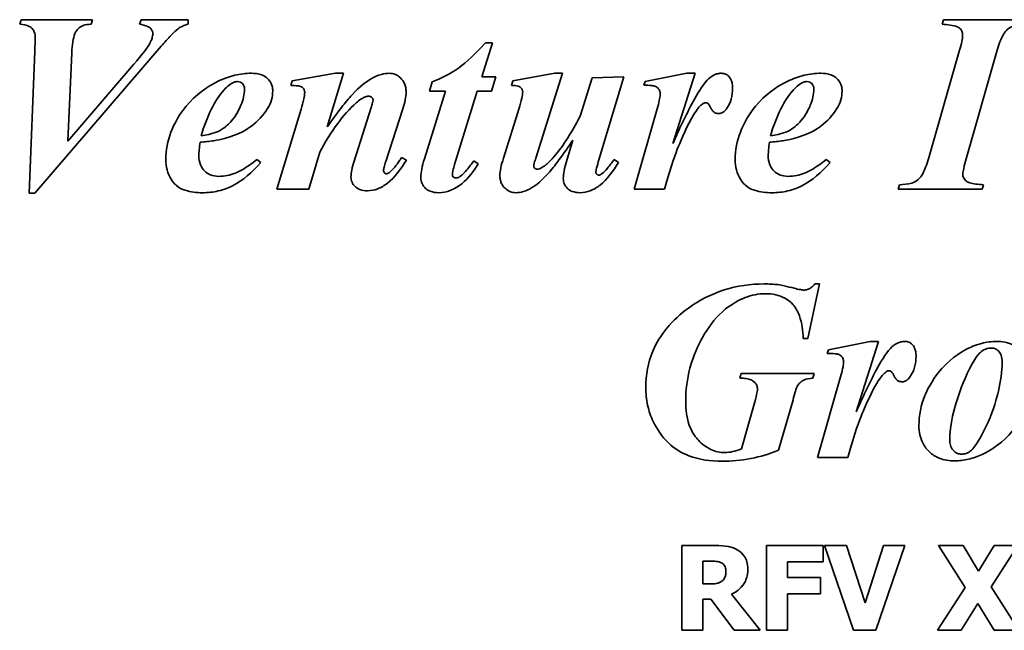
# Model space of a CAD drawing. Header units: millimetres. Extents: x 231 to 1028, y 220 to 672.
# Tile 4 of 11: x 511 to 628, y 489 to 561. Entities that reach past the tile are written whole.
import ezdxf

# ---------------------------------------------------------------- set-up
doc = ezdxf.new("R2010")
doc.units = ezdxf.units.MM
doc.header["$LTSCALE"] = 3
doc.layers.add('Krawędzie widoczne(ISO)', color=7, linetype='Continuous', lineweight=35, true_color=0x262659)

msp = doc.modelspace()

# ---------------------------------------------------------------- linework, layer by layer
at = {"layer": 'Krawędzie widoczne(ISO)'}
for p, q in [((511.6, 561.33), (511.42, 560.79)), ((519.99, 561.33), (511.6, 561.33)), ((519.83, 560.79), (519.99, 561.33)), ((525.76, 561.33), (525.55, 560.79)), ((531.28, 561.33), (525.76, 561.33)), ((531.28, 560.79), (531.28, 561.33)), ((620.42, 561.33), (620.26, 560.79)), ((630.21, 561.33), (620.42, 561.33)), ((513.2, 557.61), (512.54, 540.88)), ((513.2, 540.88), (528.11, 558.21)), ((565.93, 554.6), (567.18, 558.62)), ((567.18, 558.62), (566.38, 558.62)), ((622.31, 557.74), (618.64, 544.93)), ((623.1, 544.93), (626.74, 557.74)), ((517.09, 547.02), (517.56, 557.44)), ((524.88, 556.09), (517.09, 547.02)), ((543.57, 554.13), (543.41, 553.57)), ((548.69, 555.01), (543.57, 554.13)), ((547.71, 548.69), (549.62, 555.01)), ((549.62, 555.01), (548.69, 555.01)), ((567.58, 554.6), (565.93, 554.6)), ((567.07, 552.9), (567.58, 554.6)), ((569.59, 554.13), (569.45, 553.57)), ((574.57, 555.01), (569.59, 554.13)), ((572.3, 544.99), (575.45, 555.01)), ((575.45, 555.01), (574.57, 555.01)), ((578.95, 554.47), (577.56, 549.96)), ((582.69, 554.6), (578.95, 554.47)), ((579.75, 544.8), (582.69, 554.6)), ((590.12, 555.01), (585.19, 554.03)), ((588.49, 546.72), (591.1, 555.01)), ((591.1, 555.01), (590.12, 555.01)), ((560.06, 554), (559.78, 552.9)), ((585.19, 554.03), (585.06, 553.6)), ((561.66, 552.9), (559.16, 544.91)), ((559.78, 552.9), (561.66, 552.9)), ((562.72, 544.24), (565.4, 552.9)), ((565.4, 552.9), (567.07, 552.9)), ((544.62, 550.78), (541.76, 541.33)), ((552.89, 550.97), (550.88, 544.65)), ((554.6, 544.6), (556.61, 550.81)), ((570.35, 550.88), (568.49, 544.98)), ((586.71, 551.1), (583.9, 541.33)), ((576.68, 547.12), (575.94, 544.62)), ((539.85, 544.47), (539.41, 544.85)), ((545.53, 541.33), (546.81, 545.71)), ((557.04, 544.75), (556.48, 545.07)), ((582.05, 544.5), (581.55, 544.85)), ((607.02, 544.47), (606.58, 544.85)), ((565.5, 544.34), (564.98, 544.67)), ((615.21, 541.87), (615.04, 541.33)), ((624.96, 541.33), (625.11, 541.87)), ((512.54, 540.88), (513.2, 540.88)), ((541.76, 541.33), (545.53, 541.33)), ((583.9, 541.33), (587.51, 541.33)), ((615.04, 541.33), (624.96, 541.33)), ((604.39, 523.74), (605.76, 530.16)), ((605.76, 530.16), (605.22, 530.16)), ((603.87, 523.74), (604.39, 523.74)), ((611.76, 523.38), (606.82, 522.4)), ((610.12, 515.09), (612.74, 523.38)), ((612.74, 523.38), (611.76, 523.38)), ((606.82, 522.4), (606.69, 521.97)), ((596.53, 519.59), (596.38, 519.05)), ((605.14, 519.59), (596.53, 519.59)), ((604.99, 519.05), (605.14, 519.59)), ((608.34, 519.47), (605.53, 509.7)), ((598.07, 515.99), (596.56, 510.7)), ((600.93, 510.53), (602.66, 516.5)), ((605.53, 509.7), (609.14, 509.7)), ((593.56, 499.3), (589.54, 499.3)), ((589.54, 499.3), (589.54, 489.3)), ((606.21, 499.3), (599.52, 499.3)), ((599.52, 499.3), (599.52, 489.3)), ((606.21, 497.39), (606.21, 499.3)), ((606.37, 499.3), (609.8, 489.3)), ((608.97, 499.3), (606.37, 499.3)), ((611.15, 492.52), (608.97, 499.3)), ((613.32, 499.3), (611.15, 492.52)), ((612.42, 489.3), (615.86, 499.3)), ((615.86, 499.3), (613.32, 499.3)), ((622.73, 499.3), (619.83, 499.3)), ((619.83, 499.3), (622.95, 494.33)), ((624.54, 496.28), (622.73, 499.3)), ((626.39, 499.3), (624.54, 496.28)), ((626.03, 494.44), (629.17, 499.3)), ((629.17, 499.3), (626.39, 499.3)), ((592.03, 494.77), (592.03, 497.46)), ((592.03, 497.46), (592.87, 497.46)), ((602.02, 495.51), (602.02, 497.39)), ((602.02, 497.39), (606.21, 497.39)), ((605.88, 495.51), (602.02, 495.51)), ((605.88, 493.6), (605.88, 495.51)), ((592.75, 494.77), (592.03, 494.77)), ((622.95, 494.33), (619.7, 489.3)), ((629.28, 489.3), (626.03, 494.44)), ((592.03, 489.3), (592.03, 492.97)), ((592.03, 492.97), (592.94, 492.97)), ((592.94, 492.97), (595.72, 489.3)), ((598.77, 489.3), (595.41, 493.55)), ((602.02, 489.3), (602.02, 493.6)), ((602.02, 493.6), (605.88, 493.6)), ((622.48, 489.3), (624.45, 492.48)), ((624.45, 492.48), (626.38, 489.3)), ((589.54, 489.3), (592.03, 489.3)), ((595.72, 489.3), (598.77, 489.3)), ((599.52, 489.3), (602.02, 489.3)), ((609.8, 489.3), (612.42, 489.3)), ((619.7, 489.3), (622.48, 489.3)), ((626.38, 489.3), (629.28, 489.3))]:
    msp.add_line(p, q, dxfattribs=at)
for points, knots in [([(511.42, 560.79), (511.84, 560.76), (512.23, 560.69), (512.72, 560.45), (512.83, 560.36), (513, 560.17), (513.08, 560.03), (513.22, 559.65), (513.25, 559.39), (513.25, 559.14)], [-0.1992118, -0.1992118, -0.1992118, -0.1992118, -0.1516795, -0.1516795, -0.1217165, -0.1217165, -0.0742322, -0.0742322, 0, 0, 0, 0]), ([(517.56, 557.44), (517.6, 558.37), (517.71, 559.16), (518.04, 559.94), (518.16, 560.11), (518.48, 560.42), (518.67, 560.55), (519.19, 560.75), (519.51, 560.79), (519.83, 560.79)], [-0.375762, -0.375762, -0.375762, -0.375762, -0.2301601, -0.2301601, -0.1659502, -0.1659502, -0.0955956, -0.0955956, 0, 0, 0, 0]), ([(525.55, 560.79), (525.88, 560.74), (526.23, 560.66), (526.64, 560.48), (526.77, 560.4), (526.95, 560.2), (527.02, 560.11), (527.1, 559.91), (527.12, 559.81), (527.12, 559.7)], [-0.2079064, -0.2079064, -0.2079064, -0.2079064, -0.1149102, -0.1149102, -0.0645977, -0.0645977, -0.031952, -0.031952, 0, 0, 0, 0]), ([(528.11, 558.21), (528.48, 558.63), (528.9, 559.11), (529.56, 559.79), (529.87, 560.08), (530.12, 560.27)], [-0.2378164, -0.2378164, -0.2378164, -0.2378164, -0.0966597, -0.0966597, 0, 0, 0, 0]), ([(530.12, 560.27), (530.28, 560.39), (530.45, 560.49), (530.84, 560.67), (531.06, 560.74), (531.28, 560.79)], [-0.1277721, -0.1277721, -0.1277721, -0.1277721, -0.0683533, -0.0683533, 0, 0, 0, 0]), ([(620.26, 560.79), (620.84, 560.76), (621.59, 560.68), (622.11, 560.47), (622.24, 560.4), (622.46, 560.18), (622.53, 560.08), (622.63, 559.82), (622.66, 559.67), (622.66, 559.52)], [-0.4248752, -0.4248752, -0.4248752, -0.4248752, -0.1383559, -0.1383559, -0.0839006, -0.0839006, -0.0454102, -0.0454102, 0, 0, 0, 0]), ([(626.74, 557.74), (626.93, 558.4), (627.17, 559.07), (627.61, 559.79), (627.76, 560), (628.07, 560.29), (628.3, 560.46), (629.08, 560.74), (629.56, 560.79), (630.01, 560.79)], [-0.7774323, -0.7774323, -0.7774323, -0.7774323, -0.4024771, -0.4024771, -0.2498261, -0.2498261, -0.1358414, -0.1358414, 0, 0, 0, 0]), ([(513.25, 559.14), (513.25, 559.11), (513.24, 558.86), (513.22, 558.39), (513.21, 557.93), (513.2, 557.61)], [-0.1371577, -0.1371577, -0.1371577, -0.1371577, -0.0958801, -0.0958801, 0, 0, 0, 0]), ([(527.12, 559.7), (527.12, 559.51), (527.08, 559.33), (526.93, 558.84), (526.79, 558.58), (526.51, 558.04), (525.83, 557.19), (524.88, 556.09)], [-0.5306573, -0.5306573, -0.5306573, -0.5306573, -0.4962916, -0.4962916, -0.4364403, -0.4364403, 0, 0, 0, 0]), ([(622.66, 559.52), (622.66, 559.28), (622.62, 559.01), (622.51, 558.43), (622.41, 558.07), (622.31, 557.74)], [-0.1747619, -0.1747619, -0.1747619, -0.1747619, -0.103463, -0.103463, 0, 0, 0, 0]), ([(566.38, 558.62), (564.63, 556.69), (563.64, 555.94), (562.22, 554.94), (561.15, 554.41), (560.06, 554)], [-0.5204092, -0.5204092, -0.5204092, -0.5204092, -0.3508258, -0.3508258, 0, 0, 0, 0]), ([(538.75, 555.01), (538.09, 555.01), (537.44, 554.93), (536.12, 554.61), (535.47, 554.37), (533.95, 553.64), (532.66, 552.88), (530.25, 550.3), (529.6, 548.93), (528.86, 547.03), (528.64, 545.95), (528.64, 544.83)], [-1.228759, -1.228759, -1.228759, -1.228759, -1.055513, -1.055513, -0.873161, -0.873161, -0.610676, -0.610676, -0.335466, -0.335466, 0, 0, 0, 0]), ([(541.27, 552.93), (541.27, 553.08), (541.25, 553.24), (541.2, 553.52), (541.15, 553.66), (540.99, 554.03), (540.83, 554.23), (540.53, 554.51), (540.33, 554.69), (539.58, 554.96), (539.16, 555.01), (538.75, 555.01)], [-0.6846461, -0.6846461, -0.6846461, -0.6846461, -0.5632578, -0.5632578, -0.4480448, -0.4480448, -0.2376003, -0.2376003, -0.1217562, -0.1217562, 0, 0, 0, 0]), ([(555.03, 555.01), (554.71, 555.01), (554.4, 554.96), (553.62, 554.75), (553.23, 554.55), (552.35, 554.1), (551.51, 553.38), (550.63, 552.48)], [-0.4978925, -0.4978925, -0.4978925, -0.4978925, -0.4510378, -0.4510378, -0.3775823, -0.3775823, 0, 0, 0, 0]), ([(557, 552.79), (557, 552.97), (556.99, 553.15), (556.92, 553.49), (556.87, 553.65), (556.7, 554.05), (556.54, 554.28), (556.16, 554.65), (555.97, 554.78), (555.52, 554.97), (555.28, 555.01), (555.03, 555.01)], [-0.3473256, -0.3473256, -0.3473256, -0.3473256, -0.2884396, -0.2884396, -0.2338179, -0.2338179, -0.1457627, -0.1457627, -0.0746577, -0.0746577, 0, 0, 0, 0]), ([(592.51, 554.18), (591.95, 553.59), (591.31, 552.5), (590.03, 550.12), (589.17, 548.27), (588.49, 546.72)], [-0.8064157, -0.8064157, -0.8064157, -0.8064157, -0.5068713, -0.5068713, 0, 0, 0, 0]), ([(594.18, 555.01), (594.03, 555.01), (593.89, 554.99), (593.6, 554.92), (593.46, 554.87), (593.02, 554.65), (592.75, 554.42), (592.51, 554.18)], [-0.191348, -0.191348, -0.191348, -0.191348, -0.1478674, -0.1478674, -0.1028004, -0.1028004, 0, 0, 0, 0]), ([(595.53, 553.28), (595.53, 553.45), (595.52, 553.62), (595.47, 553.94), (595.43, 554.08), (595.27, 554.43), (595.16, 554.57), (594.95, 554.77), (594.83, 554.86), (594.52, 554.98), (594.35, 555.01), (594.18, 555.01)], [-0.1940248, -0.1940248, -0.1940248, -0.1940248, -0.1645866, -0.1645866, -0.1389763, -0.1389763, -0.098568, -0.098568, -0.0523338, -0.0523338, 0, 0, 0, 0]), ([(605.93, 555.01), (605.27, 555.01), (604.61, 554.93), (603.3, 554.61), (602.65, 554.37), (601.12, 553.64), (599.83, 552.88), (597.43, 550.3), (596.77, 548.93), (596.04, 547.03), (595.81, 545.95), (595.81, 544.83)], [-1.228759, -1.228759, -1.228759, -1.228759, -1.055513, -1.055513, -0.873161, -0.873161, -0.610676, -0.610676, -0.335466, -0.335466, 0, 0, 0, 0]), ([(608.44, 552.93), (608.44, 553.08), (608.43, 553.24), (608.37, 553.52), (608.33, 553.66), (608.16, 554.03), (608, 554.23), (607.71, 554.51), (607.5, 554.69), (606.75, 554.96), (606.33, 555.01), (605.93, 555.01)], [-0.6846461, -0.6846461, -0.6846461, -0.6846461, -0.5632578, -0.5632578, -0.4480448, -0.4480448, -0.2376003, -0.2376003, -0.1217562, -0.1217562, 0, 0, 0, 0]), ([(537.94, 553.15), (537.94, 552.49), (537.77, 551.85), (537.34, 550.82), (536.98, 550.04), (536.16, 549.12), (535.71, 548.65), (534.79, 548.12), (534.2, 547.85), (532.82, 547.64)], [-6.211768, -6.211768, -6.211768, -6.211768, -3.252357, -3.252357, -1.164958, -1.164958, -0.41972, -0.41972, 0, 0, 0, 0]), ([(532.82, 547.64), (533.14, 548.71), (533.54, 549.8), (534.44, 551.6), (534.93, 552.39), (535.53, 553.05)], [-0.6037351, -0.6037351, -0.6037351, -0.6037351, -0.2687179, -0.2687179, 0, 0, 0, 0]), ([(535.53, 553.05), (535.72, 553.25), (535.92, 553.46), (536.31, 553.76), (536.51, 553.88), (536.84, 554), (536.98, 554.03), (537.12, 554.03)], [-0.1897526, -0.1897526, -0.1897526, -0.1897526, -0.1069357, -0.1069357, -0.0417403, -0.0417403, 0, 0, 0, 0]), ([(537.12, 554.03), (537.23, 554.03), (537.35, 554.01), (537.55, 553.93), (537.63, 553.87), (537.75, 553.75), (537.82, 553.67), (537.92, 553.42), (537.94, 553.28), (537.94, 553.15)], [-0.2132499, -0.2132499, -0.2132499, -0.2132499, -0.1425627, -0.1425627, -0.0811032, -0.0811032, -0.0404428, -0.0404428, 0, 0, 0, 0]), ([(543.41, 553.57), (543.69, 553.57), (543.99, 553.56), (544.34, 553.51), (544.49, 553.49), (544.73, 553.37), (544.8, 553.32), (544.9, 553.22), (544.95, 553.16), (545.03, 552.97), (545.04, 552.87), (545.04, 552.77)], [-0.4161438, -0.4161438, -0.4161438, -0.4161438, -0.2082954, -0.2082954, -0.1097549, -0.1097549, -0.0606192, -0.0606192, -0.0301452, -0.0301452, 0, 0, 0, 0]), ([(569.45, 553.57), (569.63, 553.57), (569.84, 553.56), (570.17, 553.52), (570.26, 553.49), (570.44, 553.4), (570.52, 553.34), (570.66, 553.2), (570.69, 553.13), (570.75, 553), (570.76, 552.91), (570.76, 552.82)], [-0.0972648, -0.0972648, -0.0972648, -0.0972648, -0.07652705, -0.07652705, -0.05940853, -0.05940853, -0.0436281, -0.0436281, -0.02707134, -0.02707134, 0, 0, 0, 0]), ([(585.06, 553.6), (585.34, 553.6), (585.7, 553.6), (586.19, 553.54), (586.32, 553.51), (586.56, 553.39), (586.67, 553.32), (586.83, 553.15), (586.88, 553.07), (586.97, 552.84), (586.99, 552.7), (586.99, 552.56)], [-0.2037083, -0.2037083, -0.2037083, -0.2037083, -0.1486692, -0.1486692, -0.1086553, -0.1086553, -0.0723928, -0.0723928, -0.0416562, -0.0416562, 0, 0, 0, 0]), ([(594.85, 550.88), (595.08, 551.21), (595.25, 551.57), (595.48, 552.39), (595.53, 552.83), (595.53, 553.28)], [-0.2550097, -0.2550097, -0.2550097, -0.2550097, -0.1328158, -0.1328158, 0, 0, 0, 0]), ([(605.11, 553.15), (605.11, 552.49), (604.94, 551.85), (604.52, 550.82), (604.15, 550.04), (603.33, 549.12), (602.88, 548.65), (601.97, 548.12), (601.38, 547.85), (599.99, 547.64)], [-6.211768, -6.211768, -6.211768, -6.211768, -3.252357, -3.252357, -1.164958, -1.164958, -0.41972, -0.41972, 0, 0, 0, 0]), ([(599.99, 547.64), (600.31, 548.71), (600.71, 549.8), (601.61, 551.6), (602.1, 552.39), (602.71, 553.05)], [-0.6037351, -0.6037351, -0.6037351, -0.6037351, -0.2687179, -0.2687179, 0, 0, 0, 0]), ([(602.71, 553.05), (602.89, 553.25), (603.1, 553.46), (603.49, 553.76), (603.68, 553.88), (604.02, 554), (604.15, 554.03), (604.29, 554.03)], [-0.1897526, -0.1897526, -0.1897526, -0.1897526, -0.1069357, -0.1069357, -0.0417403, -0.0417403, 0, 0, 0, 0]), ([(604.29, 554.03), (604.41, 554.03), (604.52, 554.01), (604.72, 553.93), (604.8, 553.87), (604.92, 553.75), (604.99, 553.67), (605.09, 553.42), (605.11, 553.28), (605.11, 553.15)], [-0.2132499, -0.2132499, -0.2132499, -0.2132499, -0.1425627, -0.1425627, -0.0811032, -0.0811032, -0.0404428, -0.0404428, 0, 0, 0, 0]), ([(540.65, 550.84), (540.85, 551.17), (541.01, 551.51), (541.22, 552.22), (541.27, 552.57), (541.27, 552.93)], [-0.2221561, -0.2221561, -0.2221561, -0.2221561, -0.1084602, -0.1084602, 0, 0, 0, 0]), ([(545.04, 552.77), (545.04, 552.54), (544.99, 552.25), (544.85, 551.59), (544.73, 551.16), (544.62, 550.78)], [-0.2008489, -0.2008489, -0.2008489, -0.2008489, -0.1187848, -0.1187848, 0, 0, 0, 0]), ([(550.63, 552.48), (550.23, 552.05), (549.77, 551.47), (548.85, 550.28), (548.24, 549.44), (547.71, 548.69)], [-0.4494158, -0.4494158, -0.4494158, -0.4494158, -0.2776238, -0.2776238, 0, 0, 0, 0]), ([(551.12, 551.53), (551.5, 551.86), (551.87, 552.11), (552.34, 552.27), (552.47, 552.3), (552.61, 552.3)], [-0.1479695, -0.1479695, -0.1479695, -0.1479695, -0.0404399, -0.0404399, 0, 0, 0, 0]), ([(552.61, 552.3), (552.65, 552.3), (552.69, 552.29), (552.77, 552.27), (552.81, 552.26), (552.92, 552.21), (552.97, 552.16), (553.03, 552.1), (553.06, 552.06), (553.09, 551.98), (553.1, 551.93), (553.1, 551.89)], [-0.05561786, -0.05561786, -0.05561786, -0.05561786, -0.04808331, -0.04808331, -0.04080598, -0.04080598, -0.02706632, -0.02706632, -0.01340077, -0.01340077, 0, 0, 0, 0]), ([(553.1, 551.89), (553.1, 551.78), (553.07, 551.64), (553, 551.34), (552.94, 551.14), (552.89, 550.97)], [-0.09345055, -0.09345055, -0.09345055, -0.09345055, -0.05423203, -0.05423203, 0, 0, 0, 0]), ([(556.61, 550.81), (556.73, 551.16), (556.83, 551.52), (556.96, 552.18), (557, 552.49), (557, 552.79)], [-0.200432, -0.200432, -0.200432, -0.200432, -0.0900148, -0.0900148, 0, 0, 0, 0]), ([(570.76, 552.82), (570.76, 552.63), (570.72, 552.36), (570.58, 551.69), (570.46, 551.25), (570.35, 550.88)], [-0.2015755, -0.2015755, -0.2015755, -0.2015755, -0.1175559, -0.1175559, 0, 0, 0, 0]), ([(586.99, 552.56), (586.99, 552.42), (586.96, 552.22), (586.86, 551.72), (586.78, 551.39), (586.71, 551.1)], [-0.1497107, -0.1497107, -0.1497107, -0.1497107, -0.0879704, -0.0879704, 0, 0, 0, 0]), ([(607.82, 550.84), (608.02, 551.17), (608.18, 551.51), (608.39, 552.22), (608.44, 552.57), (608.44, 552.93)], [-0.2221561, -0.2221561, -0.2221561, -0.2221561, -0.1084602, -0.1084602, 0, 0, 0, 0]), ([(535.58, 547.31), (537.34, 547.79), (538.37, 548.5), (539.53, 549.34), (540.15, 550.03), (540.65, 550.84)], [-0.4286215, -0.4286215, -0.4286215, -0.4286215, -0.2839935, -0.2839935, 0, 0, 0, 0]), ([(546.81, 545.71), (547.44, 546.87), (548.15, 548.03), (549.58, 549.96), (550.31, 550.81), (551.12, 551.53)], [-0.7213617, -0.7213617, -0.7213617, -0.7213617, -0.3251941, -0.3251941, 0, 0, 0, 0]), ([(587.51, 541.33), (588.41, 544.53), (588.76, 545.49), (589.44, 547.11), (590.25, 549), (591.33, 550.79), (591.62, 551.09), (591.87, 551.33), (591.97, 551.41), (592.07, 551.46)], [-0.3211236, -0.3211236, -0.3211236, -0.3211236, -0.1898487, -0.1898487, -0.0911938, -0.0911938, -0.0335857, -0.0335857, 0, 0, 0, 0]), ([(592.07, 551.46), (592.12, 551.49), (592.17, 551.51), (592.27, 551.54), (592.32, 551.54), (592.36, 551.54)], [-0.03066802, -0.03066802, -0.03066802, -0.03066802, -0.01406282, -0.01406282, 0, 0, 0, 0]), ([(592.36, 551.54), (592.4, 551.54), (592.43, 551.54), (592.49, 551.52), (592.52, 551.51), (592.58, 551.48), (592.6, 551.46), (592.71, 551.36), (592.84, 551.15), (593.05, 550.76), (593.12, 550.63), (593.32, 550.43), (593.41, 550.37), (593.63, 550.27), (593.76, 550.25), (593.88, 550.25)], [-0.5711365, -0.5711365, -0.5711365, -0.5711365, -0.4968443, -0.4968443, -0.4189069, -0.4189069, -0.3569699, -0.3569699, -0.1232072, -0.1232072, -0.0715777, -0.0715777, -0.0381327, -0.0381327, 0, 0, 0, 0]), ([(593.88, 550.25), (593.97, 550.25), (594.06, 550.27), (594.23, 550.32), (594.32, 550.36), (594.57, 550.53), (594.73, 550.7), (594.85, 550.88)], [-0.1190473, -0.1190473, -0.1190473, -0.1190473, -0.0922739, -0.0922739, -0.0646918, -0.0646918, 0, 0, 0, 0]), ([(602.76, 547.31), (604.51, 547.79), (605.55, 548.5), (606.71, 549.34), (607.33, 550.03), (607.82, 550.84)], [-0.4286215, -0.4286215, -0.4286215, -0.4286215, -0.2839935, -0.2839935, 0, 0, 0, 0]), ([(577.56, 549.96), (577.04, 548.98), (576.46, 547.97), (575.37, 546.31), (574.82, 545.56), (574.23, 544.91)], [-0.598089, -0.598089, -0.598089, -0.598089, -0.2642109, -0.2642109, 0, 0, 0, 0]), ([(532.69, 546.87), (533.23, 546.92), (533.79, 546.97), (534.73, 547.12), (535.18, 547.2), (535.58, 547.31)], [-0.2882308, -0.2882308, -0.2882308, -0.2882308, -0.12621, -0.12621, 0, 0, 0, 0]), ([(599.86, 546.87), (600.4, 546.92), (600.96, 546.97), (601.91, 547.12), (602.35, 547.2), (602.76, 547.31)], [-0.2882308, -0.2882308, -0.2882308, -0.2882308, -0.12621, -0.12621, 0, 0, 0, 0]), ([(532.56, 545.29), (532.56, 545.52), (532.57, 545.76), (532.62, 546.28), (532.65, 546.58), (532.69, 546.87)], [-0.1565889, -0.1565889, -0.1565889, -0.1565889, -0.0872414, -0.0872414, 0, 0, 0, 0]), ([(573.92, 543.36), (574.28, 543.77), (574.72, 544.35), (575.58, 545.52), (576.17, 546.37), (576.68, 547.12)], [-0.4330656, -0.4330656, -0.4330656, -0.4330656, -0.2721817, -0.2721817, 0, 0, 0, 0]), ([(599.73, 545.29), (599.73, 545.52), (599.75, 545.76), (599.79, 546.28), (599.82, 546.58), (599.86, 546.87)], [-0.1565889, -0.1565889, -0.1565889, -0.1565889, -0.0872414, -0.0872414, 0, 0, 0, 0]), ([(528.64, 544.83), (528.64, 544.42), (528.69, 544.01), (528.91, 543.22), (529.07, 542.86), (529.58, 542.05), (529.85, 541.82), (530.21, 541.51), (530.57, 541.33), (531.59, 540.99), (532.31, 540.92), (532.98, 540.92)], [-0.3688304, -0.3688304, -0.3688304, -0.3688304, -0.3546149, -0.3546149, -0.3407771, -0.3407771, -0.3219657, -0.3219657, -0.2014899, -0.2014899, 0, 0, 0, 0]), ([(534.91, 542.85), (534.57, 542.85), (534.22, 542.91), (533.64, 543.15), (533.41, 543.3), (533.06, 543.66), (532.88, 543.89), (532.61, 544.56), (532.56, 544.92), (532.56, 545.29)], [-0.5202129, -0.5202129, -0.5202129, -0.5202129, -0.3524179, -0.3524179, -0.2158179, -0.2158179, -0.1096815, -0.1096815, 0, 0, 0, 0]), ([(539.41, 544.85), (538.11, 543.79), (537.3, 543.41), (536.22, 542.99), (535.58, 542.85), (534.91, 542.85)], [-0.3495432, -0.3495432, -0.3495432, -0.3495432, -0.1992159, -0.1992159, 0, 0, 0, 0]), ([(556.48, 545.07), (556.4, 544.96), (556.31, 544.83), (556.17, 544.64), (556.11, 544.55), (556.06, 544.47)], [-0.07122123, -0.07122123, -0.07122123, -0.07122123, -0.02847012, -0.02847012, 0, 0, 0, 0]), ([(559.16, 544.91), (559.04, 544.52), (558.93, 544.1), (558.8, 543.38), (558.75, 543.04), (558.75, 542.72)], [-0.2199225, -0.2199225, -0.2199225, -0.2199225, -0.0959956, -0.0959956, 0, 0, 0, 0]), ([(568.49, 544.98), (568.37, 544.61), (568.25, 544.21), (568.11, 543.55), (568.07, 543.24), (568.07, 542.95)], [-0.2034179, -0.2034179, -0.2034179, -0.2034179, -0.0865957, -0.0865957, 0, 0, 0, 0]), ([(572.07, 544.03), (572.07, 544.13), (572.09, 544.26), (572.17, 544.59), (572.24, 544.81), (572.3, 544.99)], [-0.100765, -0.100765, -0.100765, -0.100765, -0.0584623, -0.0584623, 0, 0, 0, 0]), ([(574.23, 544.91), (573.95, 544.61), (573.61, 544.28), (573.12, 543.93), (572.94, 543.82), (572.65, 543.72), (572.55, 543.7), (572.44, 543.7)], [-0.2137635, -0.2137635, -0.2137635, -0.2137635, -0.0899896, -0.0899896, -0.0315516, -0.0315516, 0, 0, 0, 0]), ([(581.55, 544.85), (581.3, 544.5), (581.02, 544.12), (580.55, 543.57), (580.33, 543.34), (580.12, 543.18)], [-0.1872972, -0.1872972, -0.1872972, -0.1872972, -0.0782618, -0.0782618, 0, 0, 0, 0]), ([(595.81, 544.83), (595.81, 544.42), (595.86, 544.01), (596.08, 543.22), (596.25, 542.86), (596.75, 542.05), (597.03, 541.82), (597.38, 541.51), (597.74, 541.33), (598.76, 540.99), (599.49, 540.92), (600.16, 540.92)], [-0.3688304, -0.3688304, -0.3688304, -0.3688304, -0.3546149, -0.3546149, -0.3407771, -0.3407771, -0.3219657, -0.3219657, -0.2014899, -0.2014899, 0, 0, 0, 0]), ([(602.09, 542.85), (601.74, 542.85), (601.39, 542.91), (600.81, 543.15), (600.59, 543.3), (600.23, 543.66), (600.05, 543.89), (599.78, 544.56), (599.73, 544.92), (599.73, 545.29)], [-0.5202129, -0.5202129, -0.5202129, -0.5202129, -0.3524179, -0.3524179, -0.2158179, -0.2158179, -0.1096815, -0.1096815, 0, 0, 0, 0]), ([(606.58, 544.85), (605.28, 543.79), (604.48, 543.41), (603.39, 542.99), (602.75, 542.85), (602.09, 542.85)], [-0.3495432, -0.3495432, -0.3495432, -0.3495432, -0.1992159, -0.1992159, 0, 0, 0, 0]), ([(618.64, 544.93), (618.44, 544.25), (618.19, 543.56), (617.66, 542.68), (617.48, 542.52), (617.17, 542.26), (616.92, 542.14), (616.2, 541.92), (615.68, 541.87), (615.21, 541.87)], [-0.31999, -0.31999, -0.31999, -0.31999, -0.2636309, -0.2636309, -0.2248318, -0.2248318, -0.1428254, -0.1428254, 0, 0, 0, 0]), ([(622.69, 543.11), (622.69, 543.28), (622.73, 543.52), (622.87, 544.16), (622.99, 544.57), (623.1, 544.93)], [-0.1937313, -0.1937313, -0.1937313, -0.1937313, -0.1104222, -0.1104222, 0, 0, 0, 0]), ([(532.98, 540.92), (533.61, 540.92), (534.23, 540.99), (535.56, 541.29), (536.12, 541.53), (537.73, 542.35), (538.85, 543.35), (539.85, 544.47)], [-0.7445696, -0.7445696, -0.7445696, -0.7445696, -0.6085463, -0.6085463, -0.4502713, -0.4502713, 0, 0, 0, 0]), ([(550.88, 544.65), (550.77, 544.31), (550.67, 543.93), (550.55, 543.33), (550.5, 543.05), (550.5, 542.8)], [-0.1829161, -0.1829161, -0.1829161, -0.1829161, -0.074158, -0.074158, 0, 0, 0, 0]), ([(552.46, 541.15), (552.87, 541.15), (553.27, 541.23), (554.07, 541.54), (554.45, 541.77), (555.66, 542.72), (556.4, 543.7), (557.04, 544.75)], [-0.6565687, -0.6565687, -0.6565687, -0.6565687, -0.5184327, -0.5184327, -0.3669549, -0.3669549, 0, 0, 0, 0]), ([(554.34, 543.54), (554.34, 543.64), (554.37, 543.8), (554.46, 544.14), (554.54, 544.39), (554.6, 544.6)], [-0.1036539, -0.1036539, -0.1036539, -0.1036539, -0.0655189, -0.0655189, 0, 0, 0, 0]), ([(556.06, 544.47), (555.89, 544.23), (555.71, 544), (555.36, 543.61), (555.18, 543.43), (554.99, 543.28)], [-0.1591521, -0.1591521, -0.1591521, -0.1591521, -0.0729615, -0.0729615, 0, 0, 0, 0]), ([(560.86, 540.92), (561.32, 540.92), (561.78, 541.02), (562.65, 541.36), (563.13, 541.63), (564.37, 542.61), (565, 543.47), (565.5, 544.34)], [-0.6448469, -0.6448469, -0.6448469, -0.6448469, -0.4732827, -0.4732827, -0.3005123, -0.3005123, 0, 0, 0, 0]), ([(562.46, 543.02), (562.46, 543.18), (562.49, 543.37), (562.58, 543.77), (562.65, 544.01), (562.72, 544.24)], [-0.1211799, -0.1211799, -0.1211799, -0.1211799, -0.0713406, -0.0713406, 0, 0, 0, 0]), ([(564.98, 544.67), (564.72, 544.3), (564.43, 543.92), (563.92, 543.33), (563.67, 543.07), (563.41, 542.87)], [-0.233725, -0.233725, -0.233725, -0.233725, -0.0986268, -0.0986268, 0, 0, 0, 0]), ([(572.17, 543.82), (572.15, 543.83), (572.13, 543.85), (572.11, 543.88), (572.1, 543.9), (572.08, 543.95), (572.07, 543.99), (572.07, 544.03)], [-0.02437724, -0.02437724, -0.02437724, -0.02437724, -0.01770745, -0.01770745, -0.01130968, -0.01130968, 0, 0, 0, 0]), ([(572.44, 543.7), (572.39, 543.7), (572.34, 543.71), (572.25, 543.75), (572.2, 543.78), (572.17, 543.82)], [-0.03121584, -0.03121584, -0.03121584, -0.03121584, -0.0155708, -0.0155708, 0, 0, 0, 0]), ([(575.94, 544.62), (575.83, 544.26), (575.72, 543.87), (575.59, 543.21), (575.55, 542.9), (575.55, 542.61)], [-0.2023507, -0.2023507, -0.2023507, -0.2023507, -0.0884667, -0.0884667, 0, 0, 0, 0]), ([(577.53, 540.92), (577.94, 540.92), (578.35, 541), (579.15, 541.31), (579.54, 541.54), (580.73, 542.49), (581.45, 543.46), (582.05, 544.5)], [-0.6531867, -0.6531867, -0.6531867, -0.6531867, -0.5130347, -0.5130347, -0.3619517, -0.3619517, 0, 0, 0, 0]), ([(579.39, 543.36), (579.39, 543.42), (579.42, 543.58), (579.55, 544.11), (579.67, 544.5), (579.75, 544.8)], [-0.1603165, -0.1603165, -0.1603165, -0.1603165, -0.0913805, -0.0913805, 0, 0, 0, 0]), ([(600.16, 540.92), (600.78, 540.92), (601.41, 540.99), (602.73, 541.29), (603.29, 541.53), (604.91, 542.35), (606.02, 543.35), (607.02, 544.47)], [-0.7445696, -0.7445696, -0.7445696, -0.7445696, -0.6085463, -0.6085463, -0.4502713, -0.4502713, 0, 0, 0, 0]), ([(550.5, 542.8), (550.5, 542.69), (550.51, 542.58), (550.55, 542.36), (550.58, 542.26), (550.71, 541.97), (550.83, 541.8), (551.09, 541.55), (551.26, 541.41), (551.83, 541.19), (552.15, 541.15), (552.46, 541.15)], [-0.4447939, -0.4447939, -0.4447939, -0.4447939, -0.3764154, -0.3764154, -0.3110051, -0.3110051, -0.1826181, -0.1826181, -0.0935196, -0.0935196, 0, 0, 0, 0]), ([(554.68, 543.15), (554.66, 543.15), (554.64, 543.15), (554.61, 543.16), (554.59, 543.17), (554.52, 543.2), (554.48, 543.24), (554.42, 543.31), (554.39, 543.35), (554.35, 543.44), (554.34, 543.49), (554.34, 543.54)], [-0.05299147, -0.05299147, -0.05299147, -0.05299147, -0.04814797, -0.04814797, -0.04298982, -0.04298982, -0.02991444, -0.02991444, -0.01447669, -0.01447669, 0, 0, 0, 0]), ([(554.99, 543.28), (554.94, 543.23), (554.88, 543.2), (554.77, 543.16), (554.73, 543.15), (554.68, 543.15)], [-0.03423187, -0.03423187, -0.03423187, -0.03423187, -0.01359658, -0.01359658, 0, 0, 0, 0]), ([(558.75, 542.72), (558.75, 542.59), (558.76, 542.46), (558.81, 542.22), (558.85, 542.1), (558.99, 541.79), (559.11, 541.61), (559.38, 541.35), (559.56, 541.2), (560.18, 540.97), (560.52, 540.92), (560.86, 540.92)], [-0.5064944, -0.5064944, -0.5064944, -0.5064944, -0.4223526, -0.4223526, -0.342764, -0.342764, -0.1966931, -0.1966931, -0.1008943, -0.1008943, 0, 0, 0, 0]), ([(562.89, 542.66), (562.85, 542.66), (562.81, 542.66), (562.74, 542.68), (562.71, 542.69), (562.63, 542.73), (562.58, 542.77), (562.52, 542.83), (562.5, 542.86), (562.47, 542.94), (562.46, 542.98), (562.46, 543.02)], [-0.05769548, -0.05769548, -0.05769548, -0.05769548, -0.0480442, -0.0480442, -0.0385285, -0.0385285, -0.02388626, -0.02388626, -0.01196681, -0.01196681, 0, 0, 0, 0]), ([(563.41, 542.87), (563.33, 542.8), (563.24, 542.74), (563.06, 542.67), (562.97, 542.66), (562.89, 542.66)], [-0.05775888, -0.05775888, -0.05775888, -0.05775888, -0.02593701, -0.02593701, 0, 0, 0, 0]), ([(568.07, 542.95), (568.07, 542.79), (568.08, 542.64), (568.14, 542.34), (568.18, 542.2), (568.34, 541.83), (568.49, 541.63), (568.85, 541.29), (569.04, 541.15), (569.49, 540.97), (569.73, 540.92), (569.98, 540.92)], [-0.3141795, -0.3141795, -0.3141795, -0.3141795, -0.2673241, -0.2673241, -0.2233414, -0.2233414, -0.1453083, -0.1453083, -0.0745191, -0.0745191, 0, 0, 0, 0]), ([(569.98, 540.92), (570.26, 540.92), (570.54, 540.97), (571.24, 541.17), (571.57, 541.35), (572.32, 541.76), (573.08, 542.44), (573.92, 543.36)], [-0.4899877, -0.4899877, -0.4899877, -0.4899877, -0.4435867, -0.4435867, -0.371449, -0.371449, 0, 0, 0, 0]), ([(575.55, 542.61), (575.55, 542.49), (575.56, 542.37), (575.6, 542.14), (575.63, 542.04), (575.76, 541.75), (575.87, 541.59), (576.15, 541.32), (576.33, 541.18), (576.89, 540.97), (577.21, 540.92), (577.53, 540.92)], [-0.3804498, -0.3804498, -0.3804498, -0.3804498, -0.325239, -0.325239, -0.2732882, -0.2732882, -0.1795337, -0.1795337, -0.0951026, -0.0951026, 0, 0, 0, 0]), ([(579.73, 543), (579.71, 543), (579.69, 543), (579.64, 543.01), (579.62, 543.02), (579.57, 543.05), (579.53, 543.08), (579.45, 543.18), (579.42, 543.22), (579.4, 543.29), (579.39, 543.33), (579.39, 543.36)], [-0.07678357, -0.07678357, -0.07678357, -0.07678357, -0.06189637, -0.06189637, -0.04679032, -0.04679032, -0.02421718, -0.02421718, -0.01004961, -0.01004961, 0, 0, 0, 0]), ([(580.12, 543.18), (580.06, 543.12), (579.98, 543.06), (579.85, 543.01), (579.79, 543), (579.73, 543)], [-0.04418821, -0.04418821, -0.04418821, -0.04418821, -0.01724222, -0.01724222, 0, 0, 0, 0]), ([(623.11, 542.28), (623.04, 542.33), (622.97, 542.4), (622.85, 542.54), (622.8, 542.62), (622.71, 542.83), (622.69, 542.97), (622.69, 543.11)], [-0.0982451, -0.0982451, -0.0982451, -0.0982451, -0.06962249, -0.06962249, -0.04224787, -0.04224787, 0, 0, 0, 0]), ([(625.11, 541.87), (624.47, 541.89), (623.92, 541.95), (623.38, 542.13), (623.23, 542.19), (623.11, 542.28)], [-0.1721824, -0.1721824, -0.1721824, -0.1721824, -0.0440577, -0.0440577, 0, 0, 0, 0]), ([(599.26, 530.16), (597.65, 530.16), (596.06, 529.94), (593.01, 528.96), (591.61, 528.25), (590.32, 527.31)], [-0.9610068, -0.9610068, -0.9610068, -0.9610068, -0.4771461, -0.4771461, 0, 0, 0, 0]), ([(600.88, 530.08), (600.62, 530.1), (600.36, 530.12), (599.82, 530.15), (599.54, 530.16), (599.26, 530.16)], [-0.1618507, -0.1618507, -0.1618507, -0.1618507, -0.0836742, -0.0836742, 0, 0, 0, 0]), ([(602.79, 529.65), (602.42, 529.74), (602, 529.85), (601.4, 529.98), (601.1, 530.04), (600.88, 530.08)], [-0.1861237, -0.1861237, -0.1861237, -0.1861237, -0.0688611, -0.0688611, 0, 0, 0, 0]), ([(605.22, 530.16), (605.11, 530.02), (604.98, 529.88), (604.72, 529.67), (604.59, 529.59), (604.3, 529.47), (604.15, 529.44), (604, 529.44)], [-0.1475275, -0.1475275, -0.1475275, -0.1475275, -0.0934435, -0.0934435, -0.0470034, -0.0470034, 0, 0, 0, 0]), ([(589.99, 516.33), (589.99, 517.65), (590.16, 518.94), (590.89, 521.7), (591.48, 522.93), (592.61, 524.96), (593.37, 526.02), (595.35, 527.81), (596.38, 528.3), (597.77, 528.85), (598.57, 529.01), (599.39, 529.01)], [-0.9183833, -0.9183833, -0.9183833, -0.9183833, -0.7885294, -0.7885294, -0.6362319, -0.6362319, -0.4496473, -0.4496473, -0.2465937, -0.2465937, 0, 0, 0, 0]), ([(599.39, 529.01), (599.81, 529.01), (600.22, 528.98), (601, 528.8), (601.35, 528.67), (602.15, 528.24), (602.45, 527.94), (602.98, 527.36), (603.23, 526.89), (603.71, 525.56), (603.83, 524.61), (603.87, 523.74)], [-0.6099318, -0.6099318, -0.6099318, -0.6099318, -0.5510457, -0.5510457, -0.4978443, -0.4978443, -0.4221382, -0.4221382, -0.2628869, -0.2628869, 0, 0, 0, 0]), ([(604, 529.44), (603.87, 529.44), (603.69, 529.46), (603.29, 529.53), (603.02, 529.59), (602.79, 529.65)], [-0.1198084, -0.1198084, -0.1198084, -0.1198084, -0.0722359, -0.0722359, 0, 0, 0, 0]), ([(590.32, 527.31), (589.38, 526.63), (588.51, 525.84), (587.08, 524.11), (586.52, 523.2), (585.54, 520.86), (585.29, 519.43), (585.29, 517.97)], [-1.112712, -1.112712, -1.112712, -1.112712, -0.762553, -0.762553, -0.439827, -0.439827, 0, 0, 0, 0]), ([(615.81, 523.38), (615.67, 523.38), (615.52, 523.36), (615.24, 523.29), (615.1, 523.24), (614.65, 523.01), (614.38, 522.79), (614.14, 522.54)], [-0.191348, -0.191348, -0.191348, -0.191348, -0.1478674, -0.1478674, -0.1028004, -0.1028004, 0, 0, 0, 0]), ([(617.17, 521.64), (617.17, 521.81), (617.16, 521.99), (617.1, 522.3), (617.06, 522.45), (616.91, 522.8), (616.79, 522.94), (616.59, 523.14), (616.46, 523.22), (616.16, 523.35), (615.99, 523.38), (615.81, 523.38)], [-0.1940248, -0.1940248, -0.1940248, -0.1940248, -0.1645866, -0.1645866, -0.1389763, -0.1389763, -0.098568, -0.098568, -0.0523338, -0.0523338, 0, 0, 0, 0]), ([(626.71, 523.38), (626.09, 523.38), (625.49, 523.3), (624.13, 522.95), (623.54, 522.67), (621.57, 521.62), (620.57, 520.6), (618.99, 518.73), (618.45, 517.57), (617.74, 515.85), (617.51, 514.65), (617.51, 513.41)], [-0.7161253, -0.7161253, -0.7161253, -0.7161253, -0.6942939, -0.6942939, -0.6667009, -0.6667009, -0.5591016, -0.5591016, -0.3720527, -0.3720527, 0, 0, 0, 0]), ([(630.97, 519.21), (630.97, 519.52), (630.95, 519.84), (630.83, 520.44), (630.74, 520.73), (630.36, 521.58), (630.05, 521.95), (629.42, 522.58), (628.93, 522.85), (627.94, 523.26), (627.34, 523.38), (626.71, 523.38)], [-0.4373063, -0.4373063, -0.4373063, -0.4373063, -0.4079948, -0.4079948, -0.3798413, -0.3798413, -0.3204635, -0.3204635, -0.1880443, -0.1880443, 0, 0, 0, 0]), ([(606.69, 521.97), (606.97, 521.97), (607.34, 521.96), (607.82, 521.91), (607.95, 521.88), (608.2, 521.76), (608.3, 521.69), (608.47, 521.51), (608.52, 521.43), (608.6, 521.21), (608.62, 521.06), (608.62, 520.93)], [-0.2037083, -0.2037083, -0.2037083, -0.2037083, -0.1486692, -0.1486692, -0.1086553, -0.1086553, -0.0723928, -0.0723928, -0.0416562, -0.0416562, 0, 0, 0, 0]), ([(614.14, 522.54), (613.58, 521.96), (612.95, 520.87), (611.66, 518.49), (610.81, 516.64), (610.12, 515.09)], [-0.8064157, -0.8064157, -0.8064157, -0.8064157, -0.5068713, -0.5068713, 0, 0, 0, 0]), ([(616.48, 519.24), (616.71, 519.58), (616.88, 519.94), (617.12, 520.76), (617.17, 521.2), (617.17, 521.64)], [-0.2550097, -0.2550097, -0.2550097, -0.2550097, -0.1328158, -0.1328158, 0, 0, 0, 0]), ([(621.15, 511.64), (621.15, 513.59), (621.66, 515.6), (622.48, 517.85), (623.24, 519.93), (624.31, 521.59), (624.54, 521.9), (624.8, 522.13)], [-2.292294, -2.292294, -2.292294, -2.292294, -0.520514, -0.520514, -0.102553, -0.102553, 0, 0, 0, 0]), ([(624.8, 522.13), (624.97, 522.29), (625.17, 522.4), (625.62, 522.56), (625.86, 522.59), (626.1, 522.59)], [-0.1428238, -0.1428238, -0.1428238, -0.1428238, -0.0734734, -0.0734734, 0, 0, 0, 0]), ([(626.1, 522.59), (626.18, 522.59), (626.26, 522.58), (626.4, 522.55), (626.47, 522.53), (626.69, 522.43), (626.81, 522.34), (627.01, 522.12), (627.12, 521.98), (627.3, 521.52), (627.33, 521.25), (627.33, 520.99)], [-0.3128747, -0.3128747, -0.3128747, -0.3128747, -0.272738, -0.272738, -0.2332186, -0.2332186, -0.1486831, -0.1486831, -0.0780514, -0.0780514, 0, 0, 0, 0]), ([(608.62, 520.93), (608.62, 520.79), (608.59, 520.59), (608.5, 520.09), (608.42, 519.76), (608.34, 519.47)], [-0.1497107, -0.1497107, -0.1497107, -0.1497107, -0.0879704, -0.0879704, 0, 0, 0, 0]), ([(627.33, 520.99), (627.33, 519.82), (627.15, 518.64), (626.69, 516.7), (626.32, 515.35), (625.2, 512.78), (624.61, 511.69), (623.95, 510.8), (623.76, 510.59), (623.57, 510.43)], [-1.006678, -1.006678, -1.006678, -1.006678, -0.58764, -0.58764, -0.289979, -0.289979, -0.072633, -0.072633, 0, 0, 0, 0]), ([(609.14, 509.7), (610.04, 512.89), (610.4, 513.85), (611.07, 515.48), (611.88, 517.37), (612.97, 519.16), (613.26, 519.45), (613.51, 519.69), (613.6, 519.78), (613.7, 519.83)], [-0.3211236, -0.3211236, -0.3211236, -0.3211236, -0.1898487, -0.1898487, -0.0911938, -0.0911938, -0.0335857, -0.0335857, 0, 0, 0, 0]), ([(613.7, 519.83), (613.75, 519.86), (613.8, 519.88), (613.9, 519.9), (613.95, 519.91), (614, 519.91)], [-0.03066802, -0.03066802, -0.03066802, -0.03066802, -0.01406282, -0.01406282, 0, 0, 0, 0]), ([(614, 519.91), (614.03, 519.91), (614.06, 519.91), (614.13, 519.89), (614.16, 519.88), (614.21, 519.84), (614.24, 519.83), (614.34, 519.73), (614.48, 519.52), (614.68, 519.13), (614.75, 518.99), (614.95, 518.79), (615.04, 518.73), (615.26, 518.64), (615.39, 518.62), (615.52, 518.62)], [-0.5711365, -0.5711365, -0.5711365, -0.5711365, -0.4968443, -0.4968443, -0.4189069, -0.4189069, -0.3569699, -0.3569699, -0.1232072, -0.1232072, -0.0715777, -0.0715777, -0.0381327, -0.0381327, 0, 0, 0, 0]), ([(596.38, 519.05), (596.63, 519.05), (596.89, 519.03), (597.33, 518.96), (597.53, 518.92), (597.79, 518.8), (597.96, 518.72), (598.24, 518.43), (598.32, 518.32), (598.43, 518.04), (598.46, 517.89), (598.46, 517.74)], [-0.5270255, -0.5270255, -0.5270255, -0.5270255, -0.323241, -0.323241, -0.1643699, -0.1643699, -0.0895141, -0.0895141, -0.0459094, -0.0459094, 0, 0, 0, 0]), ([(603.11, 518), (603.2, 518.18), (603.32, 518.34), (603.61, 518.64), (603.77, 518.74), (604.24, 518.96), (604.61, 519.02), (604.99, 519.05)], [-0.2264547, -0.2264547, -0.2264547, -0.2264547, -0.1729972, -0.1729972, -0.1142845, -0.1142845, 0, 0, 0, 0]), ([(615.52, 518.62), (615.61, 518.62), (615.69, 518.63), (615.87, 518.69), (615.95, 518.73), (616.21, 518.89), (616.36, 519.06), (616.48, 519.24)], [-0.1190473, -0.1190473, -0.1190473, -0.1190473, -0.0922739, -0.0922739, -0.0646918, -0.0646918, 0, 0, 0, 0]), ([(621.73, 509.29), (622.27, 509.29), (622.81, 509.35), (623.9, 509.61), (624.44, 509.8), (625.76, 510.41), (626.96, 511.09), (629.32, 513.64), (630, 515.05), (630.74, 516.96), (630.97, 518.07), (630.97, 519.21)], [-1.203899, -1.203899, -1.203899, -1.203899, -1.043147, -1.043147, -0.875174, -0.875174, -0.615126, -0.615126, -0.342385, -0.342385, 0, 0, 0, 0]), ([(585.29, 517.97), (585.29, 517.26), (585.35, 516.55), (585.65, 515.19), (585.86, 514.56), (586.55, 513.11), (587.15, 512.19), (588.71, 510.69), (589.51, 510.22), (591.59, 509.41), (592.94, 509.24), (594.26, 509.24)], [-1.388241, -1.388241, -1.388241, -1.388241, -1.166439, -1.166439, -0.954595, -0.954595, -0.667145, -0.667145, -0.396518, -0.396518, 0, 0, 0, 0]), ([(598.46, 517.74), (598.46, 517.57), (598.41, 517.31), (598.28, 516.75), (598.17, 516.33), (598.07, 515.99)], [-0.1705873, -0.1705873, -0.1705873, -0.1705873, -0.1071299, -0.1071299, 0, 0, 0, 0]), ([(602.66, 516.5), (602.74, 516.81), (602.84, 517.19), (603, 517.71), (603.06, 517.89), (603.11, 518)], [-0.0894463, -0.0894463, -0.0894463, -0.0894463, -0.03604772, -0.03604772, 0, 0, 0, 0]), ([(594.63, 510.27), (594.34, 510.27), (594.05, 510.3), (593.49, 510.42), (593.22, 510.51), (592.4, 510.89), (591.91, 511.26), (591.2, 512.03), (590.78, 512.54), (590.11, 514.32), (589.99, 515.35), (589.99, 516.33)], [-1.31633, -1.31633, -1.31633, -1.31633, -1.133359, -1.133359, -0.95351, -0.95351, -0.569159, -0.569159, -0.295613, -0.295613, 0, 0, 0, 0]), ([(617.51, 513.41), (617.51, 513.06), (617.54, 512.71), (617.69, 512.04), (617.8, 511.73), (618.19, 510.95), (618.49, 510.6), (619.07, 510.03), (619.46, 509.78), (620.48, 509.38), (621.1, 509.29), (621.73, 509.29)], [-0.5649677, -0.5649677, -0.5649677, -0.5649677, -0.496611, -0.496611, -0.4317526, -0.4317526, -0.3274444, -0.3274444, -0.1865404, -0.1865404, 0, 0, 0, 0]), ([(622.54, 510.08), (622.45, 510.08), (622.37, 510.08), (622.2, 510.12), (622.12, 510.14), (621.87, 510.25), (621.72, 510.36), (621.5, 510.59), (621.37, 510.74), (621.19, 511.18), (621.15, 511.41), (621.15, 511.64)], [-0.3334435, -0.3334435, -0.3334435, -0.3334435, -0.2864874, -0.2864874, -0.2404776, -0.2404776, -0.1430489, -0.1430489, -0.0692938, -0.0692938, 0, 0, 0, 0]), ([(594.26, 509.24), (595.41, 509.24), (596.55, 509.35), (598.79, 509.78), (599.87, 510.1), (600.93, 510.53)], [-0.6853953, -0.6853953, -0.6853953, -0.6853953, -0.3408896, -0.3408896, 0, 0, 0, 0]), ([(596.56, 510.7), (596.22, 510.57), (595.87, 510.46), (595.23, 510.31), (594.93, 510.27), (594.63, 510.27)], [-0.1965558, -0.1965558, -0.1965558, -0.1965558, -0.088196, -0.088196, 0, 0, 0, 0]), ([(623.57, 510.43), (623.43, 510.32), (623.27, 510.23), (622.92, 510.1), (622.73, 510.08), (622.54, 510.08)], [-0.1122469, -0.1122469, -0.1122469, -0.1122469, -0.0565673, -0.0565673, 0, 0, 0, 0]), ([(596.15, 498.76), (595.65, 499.07), (595.2, 499.16), (594.54, 499.27), (594.03, 499.3), (593.56, 499.3)], [-0.201393, -0.201393, -0.201393, -0.201393, -0.1419587, -0.1419587, 0, 0, 0, 0]), ([(597.32, 496.55), (597.32, 496.83), (597.29, 497.12), (597.15, 497.61), (597.05, 497.82), (596.7, 498.34), (596.45, 498.57), (596.15, 498.76)], [-0.2882337, -0.2882337, -0.2882337, -0.2882337, -0.187709, -0.187709, -0.1055271, -0.1055271, 0, 0, 0, 0]), ([(592.87, 497.46), (593.1, 497.46), (593.36, 497.45), (593.68, 497.42), (593.89, 497.4), (594.11, 497.3)], [-0.2668182, -0.2668182, -0.2668182, -0.2668182, -0.0736606, -0.0736606, 0, 0, 0, 0]), ([(594.11, 497.3), (594.24, 497.25), (594.36, 497.18), (594.51, 497.02), (594.58, 496.93), (594.71, 496.6), (594.74, 496.42), (594.74, 496.23)], [-0.1819423, -0.1819423, -0.1819423, -0.1819423, -0.1037096, -0.1037096, -0.0552973, -0.0552973, 0, 0, 0, 0]), ([(594.74, 496.23), (594.74, 496.09), (594.73, 495.94), (594.67, 495.67), (594.63, 495.57), (594.5, 495.33), (594.39, 495.2), (594.26, 495.1)], [-0.1163032, -0.1163032, -0.1163032, -0.1163032, -0.0821329, -0.0821329, -0.0501799, -0.0501799, 0, 0, 0, 0]), ([(595.41, 493.55), (595.84, 493.76), (596.23, 494.04), (596.88, 494.75), (597.03, 495.07), (597.26, 495.65), (597.32, 496.11), (597.32, 496.55)], [-0.2427546, -0.2427546, -0.2427546, -0.2427546, -0.1888424, -0.1888424, -0.1335133, -0.1335133, 0, 0, 0, 0]), ([(594.26, 495.1), (594.17, 495.03), (594.08, 494.98), (593.87, 494.89), (593.76, 494.85), (593.35, 494.78), (593.05, 494.77), (592.75, 494.77)], [-0.1574396, -0.1574396, -0.1574396, -0.1574396, -0.1244487, -0.1244487, -0.0889723, -0.0889723, 0, 0, 0, 0])]:
    msp.add_open_spline(points, degree=3, knots=knots, dxfattribs=at)

doc.saveas('drawing.dxf')
